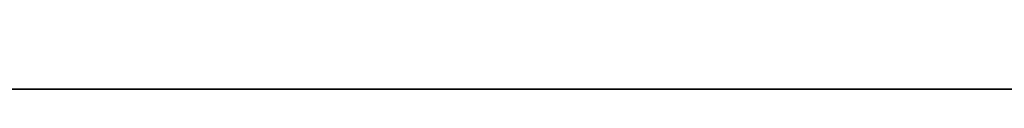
# Model space of a CAD drawing. Header units: millimetres. Extents: x -320 to 8070, y -96 to 57.
# Tile 24 of 111: x 1220.5 to 1246.68, y -39.7 to -38.36. Entities that reach past the tile are written whole.
import ezdxf

# ---------------------------------------------------------------- set-up
doc = ezdxf.new("R2010")
doc.units = ezdxf.units.MM
doc.layers.add('151', color=7, linetype='Continuous', true_color=0xffffff)

# ---------------------------------------------------------------- blocks, each defined once
blk = doc.blocks.new('UG_SURFACE_009')
at = {"layer": '151', "color": 253, "linetype": 'Continuous', "lineweight": 35}
for points in [[(1131.35, -39.7), (1256, -3.35), (1256, -36.35)], [(1141, -11.5), (1256, -3.35), (1131.35, -39.7)], [(1256, -36.35, 2027), (1130.5, -13, 2027), (1131.35, -39.7, 2027), (1255.15, -39.7, 2027)], [(1256, -36.35), (1256, -38.85), (1255.15, -39.7), (1131.35, -39.7)], [(1255.15, -39.7, 2027), (1131.35, -39.7, 2027), (1131.35, -39.7), (1255.15, -39.7)]]:
    blk.add_3dface(points, dxfattribs=at)

msp = doc.modelspace()

# ---------------------------------------------------------------- linework, layer by layer
at = {"layer": '151', "color": 253, "linetype": 'Continuous', "lineweight": 35}
for p, q in [((1131.35, -39.7), (1255.15, -39.7)), ((1255.15, -39.7, 2027), (1131.35, -39.7, 2027))]:
    msp.add_line(p, q, dxfattribs=at)

# ---------------------------------------------------------------- block references
msp.add_blockref('UG_SURFACE_009', (0, 0), dxfattribs=at)

doc.saveas('drawing.dxf')
